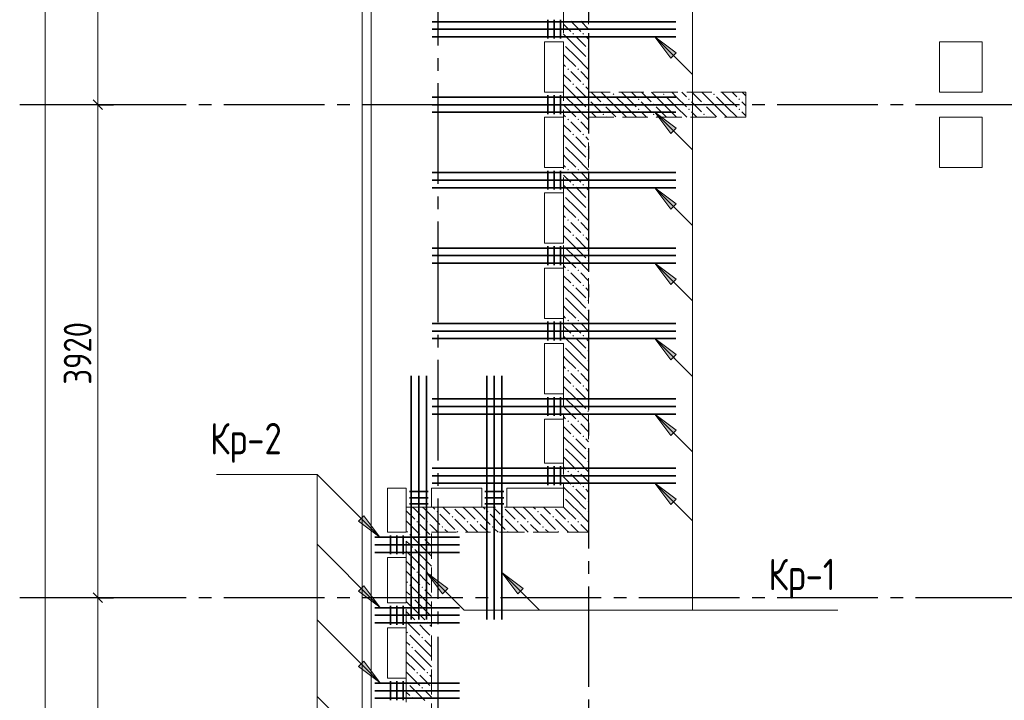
# Model space of a CAD drawing. Header units: millimetres. Extents: x 0 to 43617, y 0 to 59400.
# Tile 22 of 33: x 4600 to 12429, y 41514 to 46926. Entities that reach past the tile are written whole.
import ezdxf

# ---------------------------------------------------------------- set-up
doc = ezdxf.new("R2010")
doc.units = ezdxf.units.MM
doc.linetypes.add('______2', pattern=[270, 200, -70])
doc.linetypes.add('______5', pattern=[1100, 800, -100, 100, -100])
for name, color, linetype, lineweight in [('S1 Стержни арматуры фон', 7, 'Continuous', 25), ('Standard', 7, 'Continuous', 25), ('Оси', 40, '______5', 18), ('Позиционная метка номер позиции', 7, 'Continuous', 13), ('Поперечное армирование AW фон', 7, 'Continuous', 25)]:
    doc.layers.add(name, color=color, linetype=linetype, lineweight=lineweight)
doc.layers.add('ЖБ Перекрытие верхний уровень', color=7, linetype='Continuous', lineweight=25, true_color=0xe0e0ff)
doc.layers.add('ЖБ Стена верхний уровень', color=7, linetype='Continuous', lineweight=25, true_color=0x006e00)
doc.styles.add('GOST 2.304-81', font='txt')

msp = doc.modelspace()

# ---------------------------------------------------------------- hatches: boundary and pattern name
at = {"layer": 'ЖБ Стена верхний уровень', "linetype": 'Continuous', "lineweight": 18, "transparency": 33554687}
for points in [[(8994.5, 46813.1), (9001, 46819.6), (9007.5, 46813.1), (9001, 46806.6)], [(9074.5, 46813.1), (9081, 46819.6), (9087.5, 46813.1), (9081, 46806.6)], [(8924, 46736.6), (8927.5, 46733.1), (8924, 46729.7)], [(9114.5, 46693.1), (9121, 46699.6), (9124, 46696.6), (9124, 46689.7), (9121, 46686.6)], [(9114.5, 46613.1), (9121, 46619.6), (9124, 46616.6), (9124, 46609.7), (9121, 46606.6)], [(8954.5, 46533.1), (8960.9, 46539.6), (8967.4, 46533.1), (8960.9, 46526.6)], [(9034.5, 46533.1), (9041, 46539.6), (9047.4, 46533.1), (9041, 46526.6)], [(8994.5, 46413.1), (9001, 46419.6), (9007.5, 46413.1), (9001, 46406.6)], [(9074.5, 46413.1), (9081, 46419.6), (9087.5, 46413.1), (9081, 46406.6)], [(8924, 46336.6), (8927.5, 46333.1), (8924, 46329.7)], [(9114.5, 46293.1), (9121, 46299.6), (9124, 46296.6), (9124, 46289.7), (9121, 46286.6)], [(9124, 46296.6), (9127.5, 46293.1), (9124, 46289.7)], [(9314.5, 46333.1), (9321, 46339.6), (9327.5, 46333.1), (9321, 46326.6)], [(9514.5, 46293.1), (9521, 46299.6), (9527.5, 46293.1), (9521, 46286.6)], [(9714.5, 46333.1), (9721, 46339.6), (9727.5, 46333.1), (9721, 46326.6)], [(9914.5, 46293.1), (9921, 46299.6), (9927.5, 46293.1), (9921, 46286.6)], [(10114.5, 46333.1), (10121, 46339.6), (10127.5, 46333.1), (10121, 46326.6)], [(10314.5, 46293.1), (10321, 46299.6), (10327.5, 46293.1), (10321, 46286.6)], [(9114.5, 46213.1), (9121, 46219.6), (9124, 46216.6), (9124, 46209.7), (9121, 46206.6)], [(9124, 46216.6), (9127.5, 46213.1), (9124, 46209.7)], [(9234.5, 46253.1), (9241, 46259.6), (9247.4, 46253.1), (9241, 46246.6)], [(9514.5, 46213.1), (9521, 46219.6), (9527.5, 46213.1), (9521, 46206.6)], [(9634.5, 46253.1), (9641, 46259.6), (9647.4, 46253.1), (9641, 46246.6)], [(9914.5, 46213.1), (9921, 46219.6), (9927.5, 46213.1), (9921, 46206.6)], [(10034.5, 46253.1), (10041, 46259.6), (10047.4, 46253.1), (10041, 46246.6)], [(10314.5, 46213.1), (10321, 46219.6), (10327.5, 46213.1), (10321, 46206.6)], [(8954.5, 46133.1), (8960.9, 46139.6), (8967.4, 46133.1), (8960.9, 46126.6)], [(9034.5, 46133.1), (9041, 46139.6), (9047.4, 46133.1), (9041, 46126.6)], [(9234.5, 46173.1), (9241, 46179.6), (9247.4, 46173.1), (9241, 46166.6)], [(9634.5, 46173.1), (9641, 46179.6), (9647.4, 46173.1), (9641, 46166.6)], [(10034.5, 46173.1), (10041, 46179.6), (10047.4, 46173.1), (10041, 46166.6)], [(8994.5, 46013.1), (9001, 46019.6), (9007.5, 46013.1), (9001, 46006.6)], [(9074.5, 46013.1), (9081, 46019.6), (9087.5, 46013.1), (9081, 46006.6)], [(8924, 45936.6), (8927.5, 45933.1), (8924, 45929.7)], [(9114.5, 45893.1), (9121, 45899.6), (9124, 45896.6), (9124, 45889.7), (9121, 45886.6)], [(9114.5, 45813.1), (9121, 45819.6), (9124, 45816.6), (9124, 45809.7), (9121, 45806.6)], [(8954.5, 45733.1), (8960.9, 45739.6), (8967.4, 45733.1), (8960.9, 45726.6)], [(9034.5, 45733.1), (9041, 45739.6), (9047.4, 45733.1), (9041, 45726.6)], [(8994.5, 45613.1), (9001, 45619.6), (9007.5, 45613.1), (9001, 45606.6)], [(9074.5, 45613.1), (9081, 45619.6), (9087.5, 45613.1), (9081, 45606.6)], [(8924, 45536.6), (8927.5, 45533.1), (8924, 45529.7)], [(9114.5, 45493.1), (9121, 45499.6), (9124, 45496.6), (9124, 45489.7), (9121, 45486.6)], [(9114.5, 45413.1), (9121, 45419.6), (9124, 45416.6), (9124, 45409.7), (9121, 45406.6)], [(8954.5, 45333.1), (8960.9, 45339.6), (8967.4, 45333.1), (8960.9, 45326.6)], [(9034.5, 45333.1), (9041, 45339.6), (9047.4, 45333.1), (9041, 45326.6)], [(8994.5, 45213.1), (9001, 45219.6), (9007.5, 45213.1), (9001, 45206.6)], [(9074.5, 45213.1), (9081, 45219.6), (9087.5, 45213.1), (9081, 45206.6)], [(8924, 45136.6), (8927.5, 45133.1), (8924, 45129.7)], [(9114.5, 45093.1), (9121, 45099.6), (9124, 45096.6), (9124, 45089.7), (9121, 45086.6)], [(9114.5, 45013.1), (9121, 45019.6), (9124, 45016.6), (9124, 45009.7), (9121, 45006.6)], [(8954.5, 44933.1), (8960.9, 44939.6), (8967.4, 44933.1), (8960.9, 44926.6)], [(9034.5, 44933.1), (9041, 44939.6), (9047.4, 44933.1), (9041, 44926.6)], [(8994.5, 44813.1), (9001, 44819.6), (9007.5, 44813.1), (9001, 44806.6)], [(9074.5, 44813.1), (9081, 44819.6), (9087.5, 44813.1), (9081, 44806.6)], [(8924, 44736.6), (8927.5, 44733.1), (8924, 44729.7)], [(9114.5, 44693.1), (9121, 44699.6), (9124, 44696.6), (9124, 44689.7), (9121, 44686.6)], [(9114.5, 44613.1), (9121, 44619.6), (9124, 44616.6), (9124, 44609.7), (9121, 44606.6)], [(8954.5, 44533.1), (8960.9, 44539.6), (8967.4, 44533.1), (8960.9, 44526.6)], [(9034.5, 44533.1), (9041, 44539.6), (9047.4, 44533.1), (9041, 44526.6)], [(8994.5, 44413.1), (9001, 44419.6), (9007.5, 44413.1), (9001, 44406.6)], [(9074.5, 44413.1), (9081, 44419.6), (9087.5, 44413.1), (9081, 44406.6)], [(8924, 44336.6), (8927.5, 44333.1), (8924, 44329.7)], [(9114.5, 44293.1), (9121, 44299.6), (9124, 44296.6), (9124, 44289.7), (9121, 44286.6)], [(9114.5, 44213.1), (9121, 44219.6), (9124, 44216.6), (9124, 44209.7), (9121, 44206.6)], [(8954.5, 44133.1), (8960.9, 44139.6), (8967.4, 44133.1), (8960.9, 44126.6)], [(9034.5, 44133.1), (9041, 44139.6), (9047.4, 44133.1), (9041, 44126.6)], [(8994.5, 44013.1), (9001, 44019.6), (9007.5, 44013.1), (9001, 44006.6)], [(9074.5, 44013.1), (9081, 44019.6), (9087.5, 44013.1), (9081, 44006.6)], [(8924, 43936.6), (8927.5, 43933.1), (8924, 43929.7)], [(9114.5, 43893.1), (9121, 43899.6), (9124, 43896.6), (9124, 43889.7), (9121, 43886.6)], [(9114.5, 43813.1), (9121, 43819.6), (9124, 43816.6), (9124, 43809.7), (9121, 43806.6)], [(8954.5, 43733.1), (8960.9, 43739.6), (8967.4, 43733.1), (8960.9, 43726.6)], [(9034.5, 43733.1), (9041, 43739.6), (9047.4, 43733.1), (9041, 43726.6)], [(8994.5, 43613.1), (9001, 43619.6), (9007.5, 43613.1), (9001, 43606.6)], [(9074.5, 43613.1), (9081, 43619.6), (9087.5, 43613.1), (9081, 43606.6)], [(8924, 43536.6), (8927.5, 43533.1), (8924, 43529.7)], [(9114.5, 43493.1), (9121, 43499.6), (9124, 43496.6), (9124, 43489.7), (9121, 43486.6)], [(9114.5, 43413.1), (9121, 43419.6), (9124, 43416.6), (9124, 43409.7), (9121, 43406.6)], [(8954.5, 43333.1), (8960.9, 43339.6), (8967.4, 43333.1), (8960.9, 43326.6)], [(9034.5, 43333.1), (9041, 43339.6), (9047.4, 43333.1), (9041, 43326.6)], [(8994.5, 43213.1), (9001, 43219.6), (9007.5, 43213.1), (9001, 43206.6)], [(9074.5, 43213.1), (9081, 43219.6), (9087.5, 43213.1), (9081, 43206.6)], [(8924, 43136.6), (8927.5, 43133.1), (8924, 43129.7)], [(9114.5, 43093.1), (9121, 43099.6), (9124, 43096.6), (9124, 43089.7), (9121, 43086.6)], [(7914.5, 43013.1), (7921, 43019.6), (7927.5, 43013.1), (7921, 43006.6)], [(8044.3, 43050), (8041, 43046.6), (8037.6, 43050)], [(8314.5, 43013.1), (8321, 43019.6), (8327.5, 43013.1), (8321, 43006.6)], [(8444.3, 43050), (8441, 43046.6), (8437.6, 43050)], [(8714.5, 43013.1), (8721, 43019.6), (8727.5, 43013.1), (8721, 43006.6)], [(8844.3, 43050), (8841, 43046.6), (8837.6, 43050)], [(9114.5, 43013.1), (9121, 43019.6), (9124, 43016.6), (9124, 43009.7), (9121, 43006.6)], [(7754.5, 42933.1), (7760.9, 42939.6), (7767.4, 42933.1), (7760.9, 42926.6)], [(7834.5, 42933.1), (7841, 42939.6), (7847.4, 42933.1), (7841, 42926.6)], [(8034.5, 42973.1), (8041, 42979.6), (8047.4, 42973.1), (8041, 42966.6)], [(8154.5, 42933.1), (8160.9, 42939.6), (8167.4, 42933.1), (8160.9, 42926.6)], [(8234.5, 42933.1), (8241, 42939.6), (8247.4, 42933.1), (8241, 42926.6)], [(8434.5, 42973.1), (8441, 42979.6), (8447.4, 42973.1), (8441, 42966.6)], [(8554.5, 42933.1), (8560.9, 42939.6), (8567.4, 42933.1), (8560.9, 42926.6)], [(8634.5, 42933.1), (8641, 42939.6), (8647.4, 42933.1), (8641, 42926.6)], [(8834.5, 42973.1), (8841, 42979.6), (8847.4, 42973.1), (8841, 42966.6)], [(8954.5, 42933.1), (8960.9, 42939.6), (8967.4, 42933.1), (8960.9, 42926.6)], [(9034.5, 42933.1), (9041, 42939.6), (9047.4, 42933.1), (9041, 42926.6)], [(7674.5, 42853.1), (7681, 42859.6), (7687.5, 42853.1), (7681, 42846.6)], [(7954.5, 42893.1), (7960.9, 42899.6), (7967.4, 42893.1), (7960.9, 42886.6)], [(8074.5, 42853.1), (8081, 42859.6), (8087.5, 42853.1), (8084.3, 42850), (8077.6, 42850)], [(8354.5, 42893.1), (8360.9, 42899.6), (8367.4, 42893.1), (8360.9, 42886.6)], [(8474.5, 42853.1), (8481, 42859.6), (8487.5, 42853.1), (8484.3, 42850), (8477.6, 42850)], [(8754.5, 42893.1), (8760.9, 42899.6), (8767.4, 42893.1), (8760.9, 42886.6)], [(8874.5, 42853.1), (8881, 42859.6), (8887.5, 42853.1), (8884.3, 42850), (8877.6, 42850)], [(7794.5, 42813.1), (7801, 42819.6), (7807.5, 42813.1), (7801, 42806.6)], [(7714.5, 42733.1), (7721, 42739.6), (7727.5, 42733.1), (7721, 42726.6)], [(7754.5, 42533.1), (7760.9, 42539.6), (7767.4, 42533.1), (7760.9, 42526.6)], [(7834.5, 42533.1), (7841, 42539.6), (7847.4, 42533.1), (7841, 42526.6)], [(7674.5, 42453.1), (7681, 42459.6), (7687.5, 42453.1), (7681, 42446.6)], [(7794.5, 42413.1), (7801, 42419.6), (7807.5, 42413.1), (7801, 42406.6)], [(7714.5, 42333.1), (7721, 42339.6), (7727.5, 42333.1), (7721, 42326.6)], [(7754.5, 42133.1), (7760.9, 42139.6), (7767.4, 42133.1), (7760.9, 42126.6)], [(7834.5, 42133.1), (7841, 42139.6), (7847.4, 42133.1), (7841, 42126.6)], [(7674.5, 42053.1), (7681, 42059.6), (7687.5, 42053.1), (7681, 42046.6)], [(7794.5, 42013.1), (7801, 42019.6), (7807.5, 42013.1), (7801, 42006.6)], [(7714.5, 41933.1), (7721, 41939.6), (7727.5, 41933.1), (7721, 41926.6)], [(7754.5, 41733.1), (7760.9, 41739.6), (7767.4, 41733.1), (7760.9, 41726.6)], [(7834.5, 41733.1), (7841, 41739.6), (7847.4, 41733.1), (7841, 41726.6)], [(7674.5, 41653.1), (7681, 41659.6), (7687.5, 41653.1), (7681, 41646.6)], [(7794.5, 41613.1), (7801, 41619.6), (7807.5, 41613.1), (7801, 41606.6)], [(7714.5, 41533.1), (7721, 41539.6), (7727.5, 41533.1), (7721, 41526.6)]]:
    msp.add_hatch(color=7, dxfattribs=at).paths.add_polyline_path(points, flags=16)
at = {"layer": 'Позиционная метка номер позиции', "linetype": 'Continuous', "lineweight": 13, "transparency": 33554687}
for points in [[(9777.8, 46620.3), (9650.5, 46790), (9820.2, 46662.7)], [(9777.8, 46020.3), (9650.5, 46190), (9820.2, 46062.7)], [(9777.8, 45420.3), (9650.5, 45590), (9820.2, 45462.7)], [(9777.8, 44820.3), (9650.5, 44990), (9820.2, 44862.7)], [(9777.8, 44220.3), (9650.5, 44390), (9820.2, 44262.7)], [(9777.8, 43620.3), (9650.5, 43790), (9820.2, 43662.7)], [(9777.8, 43070.3), (9650.5, 43240), (9820.2, 43112.7)], [(9777.8, 43070.3), (9650.5, 43240), (9820.2, 43112.7)], [(7336.9, 42979.7), (7464.2, 42810), (7294.5, 42937.3)], [(7961.3, 42360.5), (7834, 42530.2), (8003.7, 42402.9)], [(7961.3, 42360.5), (7834, 42530.2), (8003.7, 42402.9)], [(8561.3, 42360.5), (8434, 42530.2), (8603.7, 42402.9)], [(7336.9, 42424.7), (7464.2, 42255), (7294.5, 42382.3)], [(7336.9, 41824.7), (7464.2, 41655), (7294.5, 41782.3)]]:
    msp.add_hatch(color=7, dxfattribs=at).paths.add_polyline_path(points, flags=16)

# ---------------------------------------------------------------- linework, layer by layer
at = {"layer": 'S1 Стержни арматуры фон', "color": 7, "linetype": 'Continuous', "lineweight": 35, "transparency": 33554687}
for p, q in [((7880, 46910), (9818, 46910)), ((7880, 46910), (9818, 46910)), ((7880, 46850), (9818, 46850)), ((7880, 46850), (9818, 46850)), ((7880, 46790), (9818, 46790)), ((7880, 46790), (9818, 46790)), ((7880, 46310), (9818, 46310)), ((7880, 46310), (9818, 46310)), ((7880, 46250), (9818, 46250)), ((7880, 46250), (9818, 46250)), ((7880, 46190), (9818, 46190)), ((7880, 46190), (9818, 46190)), ((7880, 45710), (9818, 45710)), ((7880, 45710), (9818, 45710)), ((7880, 45650), (9818, 45650)), ((7880, 45650), (9818, 45650)), ((7880, 45590), (9818, 45590)), ((7880, 45590), (9818, 45590)), ((7880, 45110), (9818, 45110)), ((7880, 45110), (9818, 45110)), ((7880, 45050), (9818, 45050)), ((7880, 45050), (9818, 45050)), ((7880, 44990), (9818, 44990)), ((7880, 44990), (9818, 44990)), ((7880, 44510), (9818, 44510)), ((7880, 44510), (9818, 44510)), ((7880, 44450), (9818, 44450)), ((7880, 44450), (9818, 44450)), ((7880, 44390), (9818, 44390)), ((7880, 44390), (9818, 44390)), ((7714, 44094), (7714, 42156)), ((7714, 44094), (7714, 42156)), ((7774, 44094), (7774, 42156)), ((7774, 44094), (7774, 42156)), ((7834, 44094), (7834, 42156)), ((7834, 44094), (7834, 42156)), ((8314, 44094), (8314, 42156)), ((8314, 44094), (8314, 42156)), ((8374, 44094), (8374, 42156)), ((8374, 44094), (8374, 42156)), ((8434, 44094), (8434, 42156)), ((8434, 44094), (8434, 42156)), ((7880, 43910), (9818, 43910)), ((7880, 43910), (9818, 43910)), ((7880, 43850), (9818, 43850)), ((7880, 43850), (9818, 43850)), ((7880, 43790), (9818, 43790)), ((7880, 43790), (9818, 43790)), ((7880, 43360), (9818, 43360)), ((7880, 43360), (9818, 43360)), ((7880, 43300), (9818, 43300)), ((7880, 43300), (9818, 43300)), ((7880, 43240), (9818, 43240)), ((7880, 43240), (9818, 43240)), ((7424.1, 42810), (8096.1, 42810)), ((7424.1, 42750), (8096.1, 42750)), ((7424.1, 42690), (8096.1, 42690)), ((7424.1, 42250), (8096.1, 42250)), ((7424.1, 42190), (8096.1, 42190)), ((7424.1, 42130), (8096.1, 42130)), ((7424.1, 41650), (8096.1, 41650)), ((7424.1, 41590), (8096.1, 41590)), ((7424.1, 41530), (8096.1, 41530))]:
    msp.add_line(p, q, dxfattribs=at)
at = {"layer": 'Standard', "color": 7, "linetype": 'Continuous', "lineweight": 13, "transparency": 33554687}
for p, q in [((5220.5, 46250), (5220.5, 50170)), ((5220.5, 42330), (5220.5, 46250)), ((5220.5, 39030), (5220.5, 42330))]:
    msp.add_line(p, q, dxfattribs=at)
at = {"layer": 'Standard', "color": 7, "linetype": 'Continuous', "lineweight": 25, "transparency": 33554687}
for p, q in [((5258, 46212.5), (5183, 46287.5)), ((5258, 42292.5), (5183, 42367.5))]:
    msp.add_line(p, q, dxfattribs=at)
at = {"layer": 'Standard', "color": 251, "linetype": 'Continuous', "lineweight": -3, "true_color": 0x656565, "transparency": 33554687}
for p, q in [((5220.5, 46250), (5095.5, 46250)), ((5220.5, 46250), (5345.5, 46250)), ((5220.5, 42330), (5095.5, 42330)), ((5220.5, 42330), (5345.5, 42330))]:
    msp.add_line(p, q, dxfattribs=at)
at = {"layer": 'Standard', "color": 254, "linetype": 'Continuous', "lineweight": 13, "true_color": 0xc4c4ff, "transparency": 33554687}
msp.add_lwpolyline([(7324.1, 10030), (33149, 10030), (33149, 57295), (7324.1, 57295), (7324.1, 10030)], dxfattribs=at)
at = {"layer": 'Standard', "color": 7, "linetype": 'Continuous', "lineweight": 13, "transparency": 33554687}
msp.add_lwpolyline([(4801.5, 10630), (4801.5, 33448.2), (4801.5, 33448.2), (4801.5, 57120)], dxfattribs=at)
at = {"layer": 'Standard', "color": 251, "linetype": 'Continuous', "lineweight": -3, "true_color": 0x656565, "transparency": 33554687}
for points in [[(5220.5, 46250), (5203.5, 46250), (5203.5, 46250), (5203.5, 46250), (5203.5, 46250), (5203.5, 46250), (5203.5, 46250), (4700, 46250)], [(5220.5, 42330), (5203.5, 42330), (5203.5, 42330), (5203.5, 42330), (5203.5, 42330), (5203.5, 42330), (5203.5, 42330), (5203.5, 42330), (5203.5, 42330), (4700, 42330)]]:
    msp.add_lwpolyline(points, dxfattribs=at)
at = {"layer": 'ЖБ Перекрытие верхний уровень', "color": 7, "linetype": 'Continuous', "lineweight": 18, "transparency": 33554687}
for p, q in [((7394, 57220), (7394, 22670)), ((8774, 46750), (8924, 46750)), ((8774, 46350), (8774, 46750)), ((8924, 46750), (8924, 46350)), ((12254, 46750), (11914, 46750)), ((11914, 46750), (11914, 46350)), ((12254, 46350), (12254, 46750)), ((8924, 46350), (8774, 46350)), ((11914, 46350), (12254, 46350)), ((8774, 46150), (8924, 46150)), ((8774, 45750), (8774, 46150)), ((8924, 46150), (8924, 45750)), ((12254, 46150.1), (11914, 46150.1)), ((11914, 46150.1), (11914, 45750.1)), ((12254, 45750.1), (12254, 46150.1)), ((8924, 45750), (8774, 45750)), ((11914, 45750.1), (12254, 45750.1)), ((8774, 45550), (8924, 45550)), ((8774, 45150), (8774, 45550)), ((8924, 45550), (8924, 45150)), ((8924, 45150), (8774, 45150)), ((8774, 44950), (8924, 44950)), ((8774, 44550), (8774, 44950)), ((8924, 44950), (8924, 44550)), ((8924, 44550), (8774, 44550)), ((8774, 44350), (8924, 44350)), ((8774, 43950), (8774, 44350)), ((8924, 44350), (8924, 43950)), ((8924, 43950), (8774, 43950)), ((8774, 43750), (8924, 43750)), ((8774, 43400), (8774, 43750)), ((8924, 43750), (8924, 43400)), ((8924, 43400), (8774, 43400)), ((7524, 43200), (7674, 43200)), ((7524, 42850), (7524, 43200)), ((7674, 43200), (7674, 42850)), ((7874, 43200), (8274, 43200)), ((7874, 43050), (7874, 43200)), ((8274, 43200), (8274, 43050)), ((8474, 43200), (8924, 43200)), ((8474, 43050), (8474, 43200)), ((8924, 43200), (8924, 43050)), ((8274, 43050), (7874, 43050)), ((8924, 43050), (8474, 43050)), ((7674, 42850), (7524, 42850)), ((7524, 42290), (7524, 42650)), ((7524, 42650), (7674, 42650)), ((7674, 42650), (7674, 42290)), ((7674, 42290), (7524, 42290)), ((7524, 42090), (7674, 42090)), ((7524, 41690), (7524, 42090)), ((7674, 42090), (7674, 41690)), ((7674, 41690), (7524, 41690))]:
    msp.add_line(p, q, dxfattribs=at)
at = {"layer": 'ЖБ Стена верхний уровень', "color": 251, "linetype": '______2', "lineweight": 13, "true_color": 0x656565, "transparency": 33554687}
for p, q in [((9124, 46350), (9124, 49650)), ((8924, 49450), (8924, 43050)), ((10374, 46350), (9124, 46350)), ((10374, 46150), (10374, 46350)), ((9124, 46150), (10374, 46150)), ((9124, 43050), (9124, 46150)), ((7874, 43050), (7674, 43050)), ((7674, 43050), (7674, 39130)), ((8924, 43050), (7874, 43050)), ((9124, 42850), (9124, 43050)), ((7874, 42850), (9124, 42850)), ((7874, 39130), (7874, 42850))]:
    msp.add_line(p, q, dxfattribs=at)
at = {"layer": 'ЖБ Стена верхний уровень', "color": 9, "linetype": 'Continuous', "lineweight": 18, "true_color": 0xc7c7c7, "transparency": 33554687}
for p, q in [((9021, 46873.1), (8981, 46913.1)), ((9060.9, 46913.1), (9124, 46850.1)), ((8924, 46890.1), (8981, 46833.1)), ((9060.9, 46833.1), (9021, 46873.1)), ((9021, 46713.1), (8924, 46810.1)), ((9021, 46793.1), (9101, 46713.1)), ((9101, 46793.1), (9124, 46770.1)), ((8941, 46713.1), (9021, 46633.1)), ((9021, 46713.1), (9101, 46633.1)), ((8941, 46633.1), (8924, 46650.1)), ((8941, 46633.1), (9021, 46553.1)), ((9021, 46633.1), (9124, 46530.1)), ((8924, 46570.1), (8941, 46553.1)), ((9021, 46473.1), (8981, 46513.1)), ((9060.9, 46513.1), (9124, 46450.1)), ((8924, 46490.1), (8981, 46433.1)), ((9060.9, 46433.1), (9021, 46473.1)), ((9021, 46313.1), (8924, 46410.1)), ((9021, 46393.1), (9101, 46313.1)), ((9101, 46393.1), (9124, 46370.1)), ((9144.1, 46350), (9221, 46273.1)), ((9341, 46233.1), (9224.1, 46350)), ((9421, 46313.1), (9384.1, 46350)), ((9464.1, 46350), (9501, 46313.1)), ((9544.1, 46350), (9621, 46273.1)), ((9741, 46233.1), (9624.1, 46350)), ((9821, 46313.1), (9784.1, 46350)), ((9864.1, 46350), (9901, 46313.1)), ((9944.1, 46350), (10021, 46273.1)), ((10141, 46233.1), (10024.1, 46350)), ((10221, 46313.1), (10184.1, 46350)), ((10264.1, 46350), (10301, 46313.1)), ((10344.1, 46350), (10374, 46320.1)), ((8941, 46313.1), (9021, 46233.1)), ((9021, 46313.1), (9101, 46233.1)), ((9181, 46233.1), (9141, 46273.1)), ((9341, 46313.1), (9421, 46233.1)), ((9421, 46313.1), (9501, 46233.1)), ((9581, 46233.1), (9541, 46273.1)), ((9741, 46313.1), (9821, 46233.1)), ((9821, 46313.1), (9901, 46233.1)), ((9981, 46233.1), (9941, 46273.1)), ((10141, 46313.1), (10221, 46233.1)), ((10221, 46313.1), (10301, 46233.1)), ((10374, 46240.1), (10341, 46273.1)), ((8941, 46233.1), (8924, 46250.1)), ((8941, 46233.1), (9021, 46153.1)), ((9021, 46233.1), (9124, 46130.1)), ((9141, 46193.1), (9184.1, 46150)), ((9221, 46193.1), (9181, 46233.1)), ((9260.9, 46233.1), (9341, 46153.1)), ((9341, 46233.1), (9421, 46153.1)), ((9421, 46233.1), (9504.1, 46150)), ((9541, 46193.1), (9584.1, 46150)), ((9621, 46193.1), (9581, 46233.1)), ((9660.9, 46233.1), (9741, 46153.1)), ((9741, 46233.1), (9821, 46153.1)), ((9821, 46233.1), (9904.1, 46150)), ((9941, 46193.1), (9984.1, 46150)), ((10021, 46193.1), (9981, 46233.1)), ((10060.9, 46233.1), (10141, 46153.1)), ((10141, 46233.1), (10221, 46153.1)), ((10221, 46233.1), (10304.1, 46150)), ((10341, 46193.1), (10374, 46160.1)), ((8924, 46170.1), (8941, 46153.1)), ((9021, 46073.1), (8981, 46113.1)), ((9060.9, 46113.1), (9124, 46050.1)), ((9260.9, 46153.1), (9264.1, 46150)), ((9660.9, 46153.1), (9664.1, 46150)), ((10060.9, 46153.1), (10064.1, 46150)), ((8924, 46090.1), (8981, 46033.1)), ((9060.9, 46033.1), (9021, 46073.1)), ((9021, 45913.1), (8924, 46010.1)), ((9021, 45993.1), (9101, 45913.1)), ((9101, 45993.1), (9124, 45970.1)), ((8941, 45913.1), (9021, 45833.1)), ((9021, 45913.1), (9101, 45833.1)), ((8941, 45833.1), (8924, 45850.1)), ((8941, 45833.1), (9021, 45753.1)), ((9021, 45833.1), (9124, 45730.1)), ((8924, 45770.1), (8941, 45753.1)), ((8924, 45690.1), (8981, 45633.1)), ((9021, 45673.1), (8981, 45713.1)), ((9060.9, 45633.1), (9021, 45673.1)), ((9060.9, 45713.1), (9124, 45650.1)), ((9021, 45513.1), (8924, 45610.1)), ((9021, 45593.1), (9101, 45513.1)), ((9101, 45593.1), (9124, 45570.1)), ((8941, 45513.1), (9021, 45433.1)), ((9021, 45513.1), (9101, 45433.1)), ((8941, 45433.1), (8924, 45450.1)), ((8941, 45433.1), (9021, 45353.1)), ((9021, 45433.1), (9124, 45330.1)), ((8924, 45370.1), (8941, 45353.1)), ((8924, 45290.1), (8981, 45233.1)), ((9021, 45273.1), (8981, 45313.1)), ((9060.9, 45233.1), (9021, 45273.1)), ((9060.9, 45313.1), (9124, 45250.1)), ((9021, 45113.1), (8924, 45210.1)), ((9021, 45193.1), (9101, 45113.1)), ((9101, 45193.1), (9124, 45170.1)), ((8941, 45113.1), (9021, 45033.1)), ((9021, 45113.1), (9101, 45033.1)), ((8941, 45033.1), (8924, 45050.1)), ((8941, 45033.1), (9021, 44953.1)), ((9021, 45033.1), (9124, 44930.1)), ((8924, 44970.1), (8941, 44953.1)), ((8924, 44890.1), (8981, 44833.1)), ((9021, 44873.1), (8981, 44913.1)), ((9060.9, 44833.1), (9021, 44873.1)), ((9060.9, 44913.1), (9124, 44850.1)), ((9021, 44713.1), (8924, 44810.1)), ((9021, 44793.1), (9101, 44713.1)), ((9101, 44793.1), (9124, 44770.1)), ((8941, 44713.1), (9021, 44633.1)), ((9021, 44713.1), (9101, 44633.1)), ((8941, 44633.1), (8924, 44650.1)), ((8941, 44633.1), (9021, 44553.1)), ((9021, 44633.1), (9124, 44530.1)), ((8924, 44570.1), (8941, 44553.1)), ((8924, 44490.1), (8981, 44433.1)), ((9021, 44473.1), (8981, 44513.1)), ((9060.9, 44433.1), (9021, 44473.1)), ((9060.9, 44513.1), (9124, 44450.1)), ((9021, 44313.1), (8924, 44410.1)), ((9021, 44393.1), (9101, 44313.1)), ((9101, 44393.1), (9124, 44370.1)), ((8941, 44313.1), (9021, 44233.1)), ((9021, 44313.1), (9101, 44233.1)), ((8941, 44233.1), (8924, 44250.1)), ((8924, 44170.1), (8941, 44153.1)), ((8941, 44233.1), (9021, 44153.1)), ((9021, 44233.1), (9124, 44130.1)), ((8924, 44090.1), (8981, 44033.1)), ((9021, 44073.1), (8981, 44113.1)), ((9060.9, 44113.1), (9124, 44050.1)), ((9021, 43913.1), (8924, 44010.1)), ((9060.9, 44033.1), (9021, 44073.1)), ((9021, 43993.1), (9101, 43913.1)), ((9101, 43993.1), (9124, 43970.1)), ((8941, 43833.1), (8924, 43850.1)), ((8941, 43913.1), (9021, 43833.1)), ((9021, 43913.1), (9101, 43833.1)), ((8924, 43770.1), (8941, 43753.1)), ((8941, 43833.1), (9021, 43753.1)), ((9021, 43833.1), (9124, 43730.1)), ((8924, 43690.1), (8981, 43633.1)), ((9021, 43673.1), (8981, 43713.1)), ((9060.9, 43713.1), (9124, 43650.1)), ((9021, 43513.1), (8924, 43610.1)), ((9060.9, 43633.1), (9021, 43673.1)), ((9021, 43593.1), (9101, 43513.1)), ((9101, 43593.1), (9124, 43570.1)), ((8941, 43513.1), (9021, 43433.1)), ((9021, 43513.1), (9101, 43433.1)), ((8941, 43433.1), (8924, 43450.1)), ((8941, 43433.1), (9021, 43353.1)), ((9021, 43433.1), (9124, 43330.1)), ((8924, 43370.1), (8941, 43353.1)), ((9021, 43273.1), (8981, 43313.1)), ((9060.9, 43313.1), (9124, 43250.1)), ((8924, 43290.1), (8981, 43233.1)), ((9060.9, 43233.1), (9021, 43273.1)), ((9021, 43113.1), (8924, 43210.1)), ((9021, 43193.1), (9101, 43113.1)), ((9101, 43193.1), (9124, 43170.1)), ((8941, 43113.1), (9004.1, 43050)), ((9021, 43113.1), (9084.1, 43050)), ((7674, 43020.1), (7741, 42953.1)), ((7741, 43033.1), (7724.1, 43050)), ((7741, 43033.1), (7821, 42953.1)), ((7804.1, 43050), (7821, 43033.1)), ((7821, 43033.1), (7874, 42980.1)), ((7884.1, 43050), (7901, 43033.1)), ((7941, 42993.1), (8060.9, 42873.1)), ((7981, 43033.1), (7964.1, 43050)), ((8021, 42993.1), (7981, 43033.1)), ((8060.9, 43033.1), (8141, 42953.1)), ((8141, 43033.1), (8124.1, 43050)), ((8141, 43033.1), (8221, 42953.1)), ((8204.1, 43050), (8221, 43033.1)), ((8221, 43033.1), (8341, 42913.1)), ((8284.1, 43050), (8301, 43033.1)), ((8341, 42993.1), (8460.9, 42873.1)), ((8381, 43033.1), (8364.1, 43050)), ((8421, 42993.1), (8381, 43033.1)), ((8460.9, 43033.1), (8541, 42953.1)), ((8541, 43033.1), (8524.1, 43050)), ((8541, 43033.1), (8621, 42953.1)), ((8604.1, 43050), (8621, 43033.1)), ((8621, 43033.1), (8741, 42913.1)), ((8684.1, 43050), (8701, 43033.1)), ((8741, 42993.1), (8860.9, 42873.1)), ((8781, 43033.1), (8764.1, 43050)), ((8821, 42993.1), (8781, 43033.1)), ((8860.9, 43033.1), (8941, 42953.1)), ((8924.1, 43050), (8924, 43050.1)), ((8941, 43033.1), (8924.1, 43050)), ((8941, 43033.1), (9021, 42953.1)), ((9004.1, 43050), (9021, 43033.1)), ((9021, 43033.1), (9124, 42930.1)), ((9084.1, 43050), (9101, 43033.1)), ((7674, 42940.1), (7781, 42833.1)), ((7821, 42873.1), (7781, 42913.1)), ((7860.9, 42913.1), (7874, 42900.1)), ((7874, 42980.1), (7941, 42913.1)), ((8060.9, 42953.1), (8164.1, 42850)), ((8221, 42873.1), (8181, 42913.1)), ((8260.9, 42913.1), (8324.1, 42850)), ((8460.9, 42953.1), (8564.1, 42850)), ((8621, 42873.1), (8581, 42913.1)), ((8660.9, 42913.1), (8724.1, 42850)), ((8860.9, 42953.1), (8964.1, 42850)), ((9021, 42873.1), (8981, 42913.1)), ((9060.9, 42913.1), (9124, 42850.1)), ((7821, 42713.1), (7701, 42833.1)), ((7860.9, 42833.1), (7821, 42873.1)), ((7874, 42900.1), (7924.1, 42850)), ((7981, 42873.1), (8004.1, 42850)), ((8244.1, 42850), (8221, 42873.1)), ((8381, 42873.1), (8404.1, 42850)), ((8644.1, 42850), (8621, 42873.1)), ((8781, 42873.1), (8804.1, 42850)), ((9044.1, 42850), (9021, 42873.1)), ((7674, 42780.1), (7701, 42753.1)), ((7821, 42793.1), (7874, 42740.1)), ((7741, 42633.1), (7674, 42700.1)), ((7741, 42713.1), (7821, 42633.1)), ((7821, 42713.1), (7874, 42660.1)), ((7674, 42620.1), (7741, 42553.1)), ((7741, 42633.1), (7821, 42553.1)), ((7821, 42633.1), (7874, 42580.1)), ((7674, 42540.1), (7781, 42433.1)), ((7821, 42473.1), (7781, 42513.1)), ((7860.9, 42513.1), (7874, 42500.1)), ((7860.9, 42433.1), (7821, 42473.1)), ((7674, 42380.1), (7701, 42353.1)), ((7821, 42313.1), (7701, 42433.1)), ((7821, 42393.1), (7874, 42340.1)), ((7741, 42233.1), (7674, 42300.1)), ((7741, 42313.1), (7821, 42233.1)), ((7821, 42313.1), (7874, 42260.1)), ((7674, 42220.1), (7741, 42153.1)), ((7741, 42233.1), (7821, 42153.1)), ((7821, 42233.1), (7874, 42180.1)), ((7674, 42140.1), (7781, 42033.1)), ((7821, 42073.1), (7781, 42113.1)), ((7860.9, 42033.1), (7821, 42073.1)), ((7860.9, 42113.1), (7874, 42100.1)), ((7674, 41980.1), (7701, 41953.1)), ((7821, 41913.1), (7701, 42033.1)), ((7821, 41993.1), (7874, 41940.1)), ((7741, 41833.1), (7674, 41900.1)), ((7741, 41913.1), (7821, 41833.1)), ((7821, 41913.1), (7874, 41860.1)), ((7674, 41820.1), (7741, 41753.1)), ((7741, 41833.1), (7821, 41753.1)), ((7821, 41833.1), (7874, 41780.1)), ((7674, 41740.1), (7781, 41633.1)), ((7821, 41673.1), (7781, 41713.1)), ((7860.9, 41633.1), (7821, 41673.1)), ((7860.9, 41713.1), (7874, 41700.1)), ((7674, 41580.1), (7701, 41553.1)), ((7821, 41513.1), (7701, 41633.1)), ((7821, 41593.1), (7874, 41540.1))]:
    msp.add_line(p, q, dxfattribs=at)
at = {"layer": 'Оси', "color": 8, "linetype": '______5', "lineweight": -3, "transparency": 33554687}
for p, q in [((9124, 57820), (9124, 7100)), ((7924, 57420), (7924, 7100)), ((26824, 46250), (4600, 46250)), ((26824, 42330), (4600, 42330))]:
    msp.add_line(p, q, dxfattribs=at)
at = {"layer": 'Позиционная метка номер позиции', "color": 7, "linetype": 'Continuous', "lineweight": 13, "transparency": 33554687}
for p, q in [((9650.5, 46790), (9950.5, 46490)), ((9650.5, 46790), (9650.5, 46790)), ((9650.5, 46790), (9650.5, 46790)), ((9650.5, 46790), (9650.5, 46790)), ((9650.5, 46790), (9820.2, 46662.7)), ((9777.8, 46620.3), (9650.5, 46790)), ((9820.2, 46662.7), (9777.8, 46620.3)), ((9799, 46641.5), (9809.6, 46630.9)), ((9650.5, 46190), (9950.5, 45890)), ((9650.5, 46190), (9650.5, 46190)), ((9650.5, 46190), (9650.5, 46190)), ((9650.5, 46190), (9650.5, 46190)), ((9650.5, 46190), (9820.2, 46062.7)), ((9777.8, 46020.3), (9650.5, 46190)), ((9820.2, 46062.7), (9777.8, 46020.3)), ((9799, 46041.5), (9809.6, 46030.9)), ((9650.5, 45590), (9950.5, 45290)), ((9650.5, 45590), (9650.5, 45590)), ((9650.5, 45590), (9650.5, 45590)), ((9650.5, 45590), (9650.5, 45590)), ((9650.5, 45590), (9820.2, 45462.7)), ((9777.8, 45420.3), (9650.5, 45590)), ((9820.2, 45462.7), (9777.8, 45420.3)), ((9799, 45441.5), (9809.6, 45430.9)), ((9650.5, 44990), (9950.5, 44690)), ((9650.5, 44990), (9650.5, 44990)), ((9650.5, 44990), (9650.5, 44990)), ((9650.5, 44990), (9650.5, 44990)), ((9650.5, 44990), (9820.2, 44862.7)), ((9777.8, 44820.3), (9650.5, 44990)), ((9820.2, 44862.7), (9777.8, 44820.3)), ((9799, 44841.5), (9809.6, 44830.9)), ((9650.5, 44390), (9950.5, 44090)), ((9650.5, 44390), (9650.5, 44390)), ((9650.5, 44390), (9650.5, 44390)), ((9650.5, 44390), (9650.5, 44390)), ((9650.5, 44390), (9820.2, 44262.7)), ((9777.8, 44220.3), (9650.5, 44390)), ((9820.2, 44262.7), (9777.8, 44220.3)), ((9799, 44241.5), (9809.6, 44230.9)), ((9650.5, 43790), (9950.5, 43490)), ((9650.5, 43790), (9650.5, 43790)), ((9650.5, 43790), (9650.5, 43790)), ((9650.5, 43790), (9650.5, 43790)), ((9650.5, 43790), (9820.2, 43662.7)), ((9777.8, 43620.3), (9650.5, 43790)), ((9820.2, 43662.7), (9777.8, 43620.3)), ((9799, 43641.5), (9809.6, 43630.9)), ((9650.5, 43240), (9650.5, 43240)), ((9650.5, 43240), (9650.5, 43240)), ((9650.5, 43240), (9650.5, 43240)), ((9650.5, 43240), (9820.2, 43112.7)), ((9777.8, 43070.3), (9650.5, 43240)), ((9650.5, 43240), (9950.5, 42940)), ((9650.5, 43240), (9650.5, 43240)), ((9650.5, 43240), (9650.5, 43240)), ((9650.5, 43240), (9650.5, 43240)), ((9650.5, 43240), (9820.2, 43112.7)), ((9777.8, 43070.3), (9650.5, 43240)), ((9820.2, 43112.7), (9777.8, 43070.3)), ((9820.2, 43112.7), (9777.8, 43070.3)), ((9799, 43091.5), (9809.6, 43080.9)), ((9799, 43091.5), (9809.6, 43080.9)), ((7294.5, 42937.3), (7336.9, 42979.7)), ((7464.2, 42810), (7294.5, 42937.3)), ((7315.7, 42958.5), (7305.1, 42969.1)), ((7336.9, 42979.7), (7464.2, 42810)), ((7464.2, 42255), (6964.2, 42755)), ((7464.2, 42810), (7464.2, 42810)), ((7464.2, 42810), (7464.2, 42810)), ((7464.2, 42810), (7464.2, 42810)), ((7834, 42530.2), (7834, 42530.2)), ((7834, 42530.2), (7834, 42530.2)), ((7834, 42530.2), (7834, 42530.2)), ((7834, 42530.2), (8003.7, 42402.9)), ((7961.3, 42360.5), (7834, 42530.2)), ((7834, 42530.2), (8134, 42230.2)), ((7834, 42530.2), (7834, 42530.2)), ((7834, 42530.2), (7834, 42530.2)), ((7834, 42530.2), (7834, 42530.2)), ((7834, 42530.2), (8003.7, 42402.9)), ((7961.3, 42360.5), (7834, 42530.2)), ((8434, 42530.2), (8734, 42230.2)), ((8434, 42530.2), (8434, 42530.2)), ((8434, 42530.2), (8434, 42530.2)), ((8434, 42530.2), (8434, 42530.2)), ((8434, 42530.2), (8603.7, 42402.9)), ((8561.3, 42360.5), (8434, 42530.2)), ((7294.5, 42382.3), (7336.9, 42424.7)), ((7464.2, 42255), (7294.5, 42382.3)), ((7315.7, 42403.5), (7305.1, 42414.1)), ((7336.9, 42424.7), (7464.2, 42255)), ((8003.7, 42402.9), (7961.3, 42360.5)), ((8003.7, 42402.9), (7961.3, 42360.5)), ((7982.5, 42381.7), (7993.1, 42371.1)), ((7982.5, 42381.7), (7993.1, 42371.1)), ((8603.7, 42402.9), (8561.3, 42360.5)), ((8582.5, 42381.7), (8593.1, 42371.1)), ((7464.2, 42255), (7464.2, 42255)), ((7464.2, 42255), (7464.2, 42255)), ((7464.2, 42255), (7464.2, 42255)), ((7464.2, 41655), (6964.2, 42155)), ((7294.5, 41782.3), (7336.9, 41824.7)), ((7315.7, 41803.5), (7305.1, 41814.1)), ((7336.9, 41824.7), (7464.2, 41655)), ((7464.2, 41655), (7294.5, 41782.3)), ((7464.2, 41655), (7464.2, 41655)), ((7464.2, 41655), (7464.2, 41655)), ((7464.2, 41655), (7464.2, 41655)), ((7464.2, 41045), (6964.2, 41545))]:
    msp.add_line(p, q, dxfattribs=at)
for points in [[(7834, 49631.5), (8134, 49931.5), (9950.5, 49931.5), (9950.5, 42230.2), (11104, 42230.2)], [(9650.5, 49140), (9950.5, 48840), (9950.5, 42230.2), (11104, 42230.2)], [(7464.2, 42810), (6964.2, 43310), (6164.2, 43310)], [(7464.2, 39290), (6964.2, 39790), (6964.2, 43310), (6164.2, 43310)], [(9650.5, 43240), (9950.5, 42940), (9950.5, 42230.2), (11104, 42230.2)], [(7834, 42530.2), (8134, 42230.2), (11104, 42230.2)]]:
    msp.add_lwpolyline(points, dxfattribs=at)
at = {"layer": 'Поперечное армирование AW фон', "color": 7, "linetype": 'Continuous', "lineweight": 35, "transparency": 33554687}
for p, q in [((8799, 46925), (8799, 46775)), ((8849, 46925), (8849, 46775)), ((8899, 46925), (8899, 46775)), ((8799, 46325), (8799, 46175)), ((8849, 46325), (8849, 46175)), ((8899, 46325), (8899, 46175)), ((8799, 45725), (8799, 45575)), ((8849, 45725), (8849, 45575)), ((8899, 45725), (8899, 45575)), ((8799, 45125), (8799, 44975)), ((8849, 45125), (8849, 44975)), ((8899, 45125), (8899, 44975)), ((8799, 44525), (8799, 44375)), ((8849, 44525), (8849, 44375)), ((8899, 44525), (8899, 44375)), ((8799, 43925), (8799, 43775)), ((8849, 43925), (8849, 43775)), ((8899, 43925), (8899, 43775)), ((8799, 43375), (8799, 43225)), ((8849, 43375), (8849, 43225)), ((8899, 43375), (8899, 43225)), ((7699, 43175), (7849, 43175)), ((8299, 43175), (8449, 43175)), ((7699, 43125), (7849, 43125)), ((7699, 43075), (7849, 43075)), ((8299, 43125), (8449, 43125)), ((8299, 43075), (8449, 43075)), ((7549, 42675), (7549, 42825)), ((7599, 42675), (7599, 42825)), ((7649, 42675), (7649, 42825)), ((7549, 42115), (7549, 42265)), ((7599, 42115), (7599, 42265)), ((7649, 42115), (7649, 42265)), ((7549, 41515), (7549, 41665)), ((7599, 41515), (7599, 41665)), ((7649, 41515), (7649, 41665))]:
    msp.add_line(p, q, dxfattribs=at)

# ---------------------------------------------------------------- texts
at = {"layer": 'Standard', "color": 7, "linetype": 'Continuous', "lineweight": 25, "transparency": 33554687, "insert": (5170.5, 44024.2), "char_height": 220, "width": 657.046, "attachment_point": 7, "rotation": 90, "style": 'GOST 2.304-81'}
msp.add_mtext('3920', dxfattribs=at)
at = {"layer": 'Standard', "color": 7, "linetype": 'Continuous', "lineweight": 25, "transparency": 33554687, "char_height": 250, "attachment_point": 7, "style": 'GOST 2.304-81'}
for s, insert, width in [('Кр-2', (6114.2, 43401.7), 728.955), ('Кр-1', (10554, 42321.8), 675.671)]:
    msp.add_mtext(s, dxfattribs=dict(at, insert=insert, width=width))

doc.saveas('drawing.dxf')
